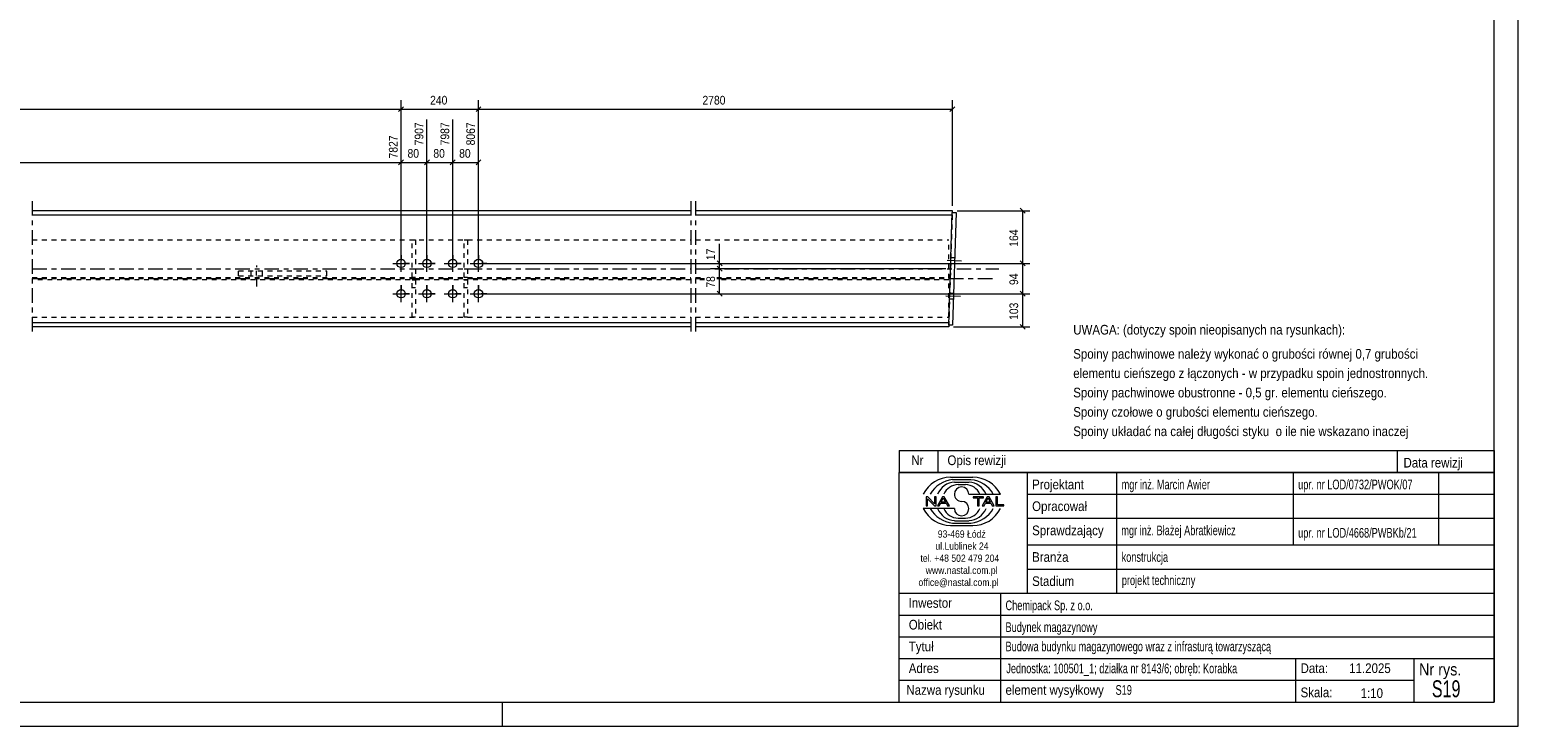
# Model space of a CAD drawing. Header units: millimetres. Extents: x 0 to 610, y 0 to 420.
# Tile 3 of 4: x 302 to 610, y 0 to 144. Entities that reach past the tile are written whole.
import ezdxf

# ---------------------------------------------------------------- set-up
doc = ezdxf.new("R2010")
doc.units = ezdxf.units.MM
for name, pattern in [('XKITLINE00', [0]), ('XKITLINE01', [4, 1, -1, 1, -1]), ('XKITLINE02', [4, 2, -2]), ('XKITLINE03', [6, 3, -1, 1, -1])]:
    doc.linetypes.add(name, pattern=pattern)
for name, color, linetype, lineweight in [('Arkusz rysunku', 3, 'Continuous', 0), ('Element', 2, 'Continuous', 0), ('Inny typ obiektu', 7, 'Continuous', 0), ('Wymiar', 4, 'Continuous', 0), ('Śruba', 3, 'Continuous', 0)]:
    doc.layers.add(name, color=color, linetype=linetype, lineweight=lineweight)
doc.styles.add('ARIAL', font='ARIAL.TTF')

msp = doc.modelspace()

# ---------------------------------------------------------------- linework, layer by layer
at = {"layer": 'Arkusz rysunku', "linetype": 'XKITLINE00', "lineweight": 0}
for p, q in [((610, 0), (610, 420)), ((605, 5), (605, 415)), ((5, 5), (605, 5)), ((400, 0), (400, 5)), ((0, 0), (610, 0))]:
    msp.add_line(p, q, dxfattribs=at)
at = {"layer": 'Element', "linetype": 'XKITLINE03', "lineweight": 0}
for p, q in [((302.77, 108.6), (302.77, 80.6)), ((438.91, 108.6), (438.91, 80.6)), ((439.91, 108.6), (439.91, 80.6)), ((302.77, 102.58), (302.77, 82.58)), ((438.91, 102.58), (438.91, 82.58)), ((439.91, 102.58), (439.91, 82.58)), ((302.77, 94.6), (438.91, 94.6)), ((302.77, 92.58), (438.91, 92.58)), ((439.91, 94.6), (502.63, 94.6)), ((439.91, 92.58), (441.78, 92.58)), ((444.3, 92.58), (502.28, 92.58))]:
    msp.add_line(p, q, dxfattribs=at)
at = {"layer": 'Element', "linetype": 'XKITLINE00', "lineweight": 0}
for p, q in [((438.91, 106.6), (302.77, 106.6)), ((302.77, 105.75), (438.91, 105.75)), ((493.01, 106.6), (439.91, 106.6)), ((439.91, 105.75), (492.98, 105.75)), ((492.27, 82.94), (493, 106.26)), ((492.98, 105.75), (493.01, 106.6)), ((493, 106.26), (493.8, 106.23)), ((493.8, 106.23), (493.07, 82.91)), ((438.91, 83.45), (302.77, 83.45)), ((492.28, 83.45), (439.91, 83.45)), ((492.28, 83.45), (492.26, 82.6)), ((438.91, 82.6), (302.77, 82.6)), ((492.26, 82.6), (439.91, 82.6)), ((493.07, 82.91), (492.27, 82.94))]:
    msp.add_line(p, q, dxfattribs=at)
at = {"layer": 'Element', "linetype": 'XKITLINE01', "lineweight": 0}
for p, q in [((492.98, 105.75), (492.28, 83.45)), ((302.77, 100.58), (438.91, 100.58)), ((381.32, 92.83), (381.32, 100.56)), ((381.32, 100.56), (381.99, 100.56)), ((381.99, 100.56), (381.99, 92.83)), ((392.09, 92.83), (392.09, 100.56)), ((392.09, 100.56), (392.76, 100.56)), ((392.76, 100.56), (392.76, 92.83)), ((439.91, 100.58), (492.28, 100.58)), ((492.28, 84.58), (492.28, 100.58)), ((302.77, 92.83), (438.91, 92.83)), ((438.91, 92.33), (302.77, 92.33)), ((345.44, 93.11), (345.44, 94.18)), ((345.44, 94.18), (363.69, 94.18)), ((345.44, 93.11), (363.69, 93.11)), ((349.06, 94.18), (349.06, 93.11)), ((363.69, 93.11), (363.69, 94.18)), ((381.99, 94.49), (381.32, 94.49)), ((381.99, 92.83), (381.32, 92.83)), ((381.32, 84.59), (381.32, 92.33)), ((381.32, 92.33), (381.99, 92.33)), ((381.99, 92.33), (381.99, 84.59)), ((392.76, 94.49), (392.09, 94.49)), ((392.76, 92.83), (392.09, 92.83)), ((392.09, 84.59), (392.09, 92.33)), ((392.09, 92.33), (392.76, 92.33)), ((392.76, 92.33), (392.76, 84.59)), ((439.91, 92.83), (441.78, 92.83)), ((441.78, 92.33), (439.91, 92.33)), ((444.3, 92.83), (492.28, 92.83)), ((492.28, 92.33), (444.3, 92.33)), ((381.99, 90.66), (381.32, 90.66)), ((392.76, 90.66), (392.09, 90.66)), ((302.77, 84.58), (438.91, 84.58)), ((381.99, 84.59), (381.32, 84.59)), ((392.76, 84.59), (392.09, 84.59)), ((439.91, 84.58), (492.28, 84.58))]:
    msp.add_line(p, q, dxfattribs=at)
at = {"layer": 'Inny typ obiektu', "linetype": 'XKITLINE00', "lineweight": 0}
for p, q in [((482, 57), (482, 52.5)), ((482, 57), (605, 57)), ((490, 57), (490, 52.5)), ((585, 57), (585, 52.5)), ((605, 57), (605, 52.5)), ((605, 52.5), (482, 52.5)), ((482, 5), (482, 52.5)), ((482, 52.5), (605, 52.5)), ((508.5, 52.5), (508.5, 27.5)), ((527, 27.5), (527, 52.5)), ((563.5, 52.5), (563.5, 37.5)), ((593.5, 52.5), (593.5, 37.5)), ((605, 52.5), (605, 5)), ((492.62, 51.49), (497.23, 51.5)), ((493.07, 50.99), (496.86, 51)), ((493.46, 50.49), (496.45, 50.49)), ((494.2, 49.98), (495.73, 49.99)), ((487.93, 47.44), (487.57, 47.44)), ((487.57, 47.44), (487.57, 45.56)), ((487.9, 47.04), (489.29, 45.56)), ((487.9, 45.56), (487.9, 47.04)), ((489.31, 45.96), (487.93, 47.44)), ((489.65, 47.44), (489.31, 47.44)), ((489.31, 47.44), (489.31, 45.96)), ((489.65, 45.56), (489.65, 47.44)), ((490.96, 47.44), (489.94, 45.56)), ((490.71, 46.33), (491.14, 47.24)), ((491.6, 46.33), (490.71, 46.33)), ((491.33, 47.44), (490.96, 47.44)), ((491.14, 47.24), (491.6, 46.33)), ((492.41, 45.56), (491.33, 47.44)), ((496.42, 47.99), (502.98, 47.99)), ((499.43, 47.44), (497.34, 47.44)), ((497.34, 47.44), (497.34, 47.22)), ((497.34, 47.22), (498.21, 47.22)), ((498.21, 47.22), (498.21, 45.56)), ((498.56, 45.56), (498.56, 47.22)), ((498.56, 47.22), (499.43, 47.22)), ((500.21, 47.44), (499.2, 45.56)), ((499.43, 47.22), (499.43, 47.44)), ((499.96, 46.33), (500.39, 47.24)), ((500.86, 46.33), (499.96, 46.33)), ((500.59, 47.44), (500.21, 47.44)), ((500.4, 47.24), (500.39, 47.24)), ((500.4, 47.24), (500.86, 46.33)), ((501.67, 45.56), (500.59, 47.44)), ((502.36, 47.44), (502.01, 47.44)), ((502.01, 47.44), (502.01, 45.56)), ((502.36, 45.78), (502.36, 47.44)), ((508.5, 48), (605, 48)), ((493.43, 45.01), (487, 45.01)), ((487.57, 45.56), (487.9, 45.56)), ((489.29, 45.56), (489.65, 45.56)), ((489.94, 45.56), (490.31, 45.56)), ((490.31, 45.56), (490.61, 46.13)), ((490.61, 46.13), (491.71, 46.13)), ((491.71, 46.13), (492.02, 45.56)), ((492.02, 45.56), (492.41, 45.56)), ((498.21, 45.56), (498.56, 45.56)), ((499.2, 45.56), (499.57, 45.56)), ((499.57, 45.56), (499.86, 46.13)), ((499.86, 46.13), (500.96, 46.13)), ((500.96, 46.13), (501.27, 45.56)), ((501.27, 45.56), (501.67, 45.56)), ((502.01, 45.56), (503.66, 45.56)), ((503.66, 45.78), (502.36, 45.78)), ((503.66, 45.56), (503.66, 45.78)), ((492.62, 41.51), (497.23, 41.5)), ((493.07, 42.01), (496.86, 42)), ((493.46, 42.51), (496.45, 42.51)), ((494.2, 43.02), (495.73, 43.01)), ((508.5, 43), (605, 43)), ((508.5, 37.5), (605, 37.5)), ((508.5, 32.5), (605, 32.5)), ((482, 27.5), (605, 27.5)), ((503, 5), (503, 27.5)), ((482, 23), (605, 23)), ((482, 18.5), (605, 18.5)), ((482, 14), (605, 14)), ((564, 5), (564, 14)), ((588.5, 5), (588.5, 14)), ((482, 9.5), (588.5, 9.5)), ((482, 5), (605, 5))]:
    msp.add_line(p, q, dxfattribs=at)
for centre, radius, start, end in [((492.72, 45.08), 6.42, 90.8317, 153.0136), ((493.67, 45), 6.02, 95.7347, 150.2266), ((493.7, 46.42), 4.07, 93.3428, 157.3393), ((494.33, 46.6), 3.38, 92.229, 155.8008), ((494.92, 47.99), 1.49, 0.0741, 179.9259), ((495.59, 46.6), 3.39, 24.2351, 87.5913), ((496.22, 46.41), 4.08, 22.7023, 86.7527), ((496.24, 44.98), 6.04, 29.8256, 84.1252), ((497.25, 45.07), 6.43, 27.0191, 90.199), ((494.92, 47.99), 1.49, 179.9259, 270), ((494.92, 45), 1.49, 0.0741, 90), ((492.72, 47.92), 6.42, 206.9864, 269.1683), ((493.67, 48), 6.02, 209.7734, 264.2653), ((493.7, 46.58), 4.07, 202.6607, 266.6572), ((494.33, 46.4), 3.38, 204.1992, 267.771), ((494.92, 45.01), 1.49, 180.0741, 359.9259), ((495.59, 46.4), 3.39, 272.4087, 335.7649), ((496.22, 46.59), 4.08, 273.2473, 337.2977), ((496.24, 48.02), 6.04, 275.8748, 330.1744), ((497.25, 47.93), 6.43, 269.801, 332.9809)]:
    msp.add_arc(centre, radius, start, end, dxfattribs=at)
at = {"layer": 'Wymiar', "linetype": 'XKITLINE00', "lineweight": 0}
for p, q in [((379.04, 96.71), (379.04, 129.46)), ((379.04, 96.71), (379.04, 129.46)), ((395.04, 96.71), (395.04, 129.46)), ((395.04, 96.71), (395.04, 129.46)), ((493.01, 107.6), (493.01, 129.46)), ((27.9, 127.6), (379.04, 127.6)), ((379.55, 128.11), (378.53, 127.09)), ((379.55, 128.11), (378.53, 127.09)), ((379.04, 127.6), (395.04, 127.6)), ((395.55, 128.11), (394.53, 127.09)), ((395.55, 128.11), (394.53, 127.09)), ((395.04, 127.6), (493.01, 127.6)), ((493.52, 128.11), (492.5, 127.09)), ((384.37, 96.71), (384.37, 125.46)), ((384.37, 96.71), (384.37, 125.46)), ((389.71, 96.71), (389.71, 125.46)), ((389.71, 96.71), (389.71, 125.46)), ((395.04, 96.71), (395.04, 125.46)), ((379.04, 96.71), (379.04, 122.76)), ((379.04, 96.71), (379.04, 122.76)), ((379.55, 117.11), (378.53, 116.09)), ((379.55, 117.11), (378.53, 116.09)), ((384.88, 117.11), (383.86, 116.09)), ((384.88, 117.11), (383.86, 116.09)), ((390.22, 117.11), (389.2, 116.09)), ((390.22, 117.11), (389.2, 116.09)), ((395.55, 117.11), (394.53, 116.09)), ((27.9, 116.6), (379.04, 116.6)), ((379.04, 116.6), (384.37, 116.6)), ((384.37, 116.6), (389.71, 116.6)), ((389.71, 116.6), (395.04, 116.6)), ((494.01, 106.6), (509.01, 106.6)), ((507.06, 107.11), (508.08, 106.09)), ((507.57, 95.71), (507.57, 106.6)), ((444.9, 95.71), (444.9, 99.73)), ((444.9, 95.71), (444.9, 99.73)), ((396.04, 95.71), (509.01, 95.71)), ((396.04, 95.71), (509.01, 95.71)), ((396.04, 95.71), (446.34, 95.71)), ((444.39, 96.22), (445.41, 95.2)), ((444.9, 94.6), (444.9, 95.71)), ((507.06, 96.22), (508.08, 95.2)), ((507.06, 96.22), (508.08, 95.2)), ((507.57, 89.44), (507.57, 95.71)), ((491.63, 94.6), (443.04, 94.6)), ((491.63, 94.6), (443.04, 94.6)), ((444.39, 95.11), (445.41, 94.09)), ((444.39, 95.11), (445.41, 94.09)), ((444.9, 89.44), (444.9, 94.6)), ((396.04, 89.44), (509.01, 89.44)), ((396.04, 89.44), (509.01, 89.44)), ((396.04, 89.44), (446.34, 89.44)), ((444.39, 89.95), (445.41, 88.94)), ((507.06, 89.95), (508.08, 88.94)), ((507.06, 89.95), (508.08, 88.94)), ((507.57, 82.6), (507.57, 89.44)), ((507.06, 83.11), (508.08, 82.09)), ((493.26, 82.6), (509.01, 82.6))]:
    msp.add_line(p, q, dxfattribs=at)
at = {"layer": 'Śruba', "linetype": 'XKITLINE00', "lineweight": 0}
for p, q in [((377.31, 95.71), (380.77, 95.71)), ((377.31, 95.71), (378.46, 95.71)), ((379.04, 93.98), (379.04, 97.44)), ((379.04, 97.44), (379.04, 96.29)), ((380.77, 95.71), (379.62, 95.71)), ((382.64, 95.71), (386.11, 95.71)), ((382.64, 95.71), (383.79, 95.71)), ((384.37, 93.98), (384.37, 97.44)), ((384.37, 97.44), (384.37, 96.29)), ((386.11, 95.71), (384.95, 95.71)), ((387.97, 95.71), (391.44, 95.71)), ((387.97, 95.71), (389.13, 95.71)), ((389.71, 93.98), (389.71, 97.44)), ((389.71, 97.44), (389.71, 96.29)), ((391.44, 95.71), (390.29, 95.71)), ((393.31, 95.71), (396.77, 95.71)), ((393.31, 95.71), (394.46, 95.71)), ((395.04, 93.98), (395.04, 97.44)), ((395.04, 97.44), (395.04, 96.29)), ((396.77, 95.71), (395.62, 95.71)), ((494.92, 96.19), (491.92, 96.29)), ((494.92, 96.19), (491.92, 96.29)), ((493.47, 95.64), (492.67, 95.67)), ((493.47, 95.64), (492.67, 95.67)), ((493.5, 96.84), (492.7, 96.86)), ((493.5, 96.84), (492.7, 96.86)), ((379.04, 93.98), (379.04, 95.13)), ((384.37, 93.98), (384.37, 95.13)), ((389.71, 93.98), (389.71, 95.13)), ((395.04, 93.98), (395.04, 95.13)), ((377.31, 89.44), (380.77, 89.44)), ((377.31, 89.44), (378.46, 89.44)), ((379.04, 87.71), (379.04, 91.18)), ((379.04, 91.18), (379.04, 90.02)), ((380.77, 89.44), (379.62, 89.44)), ((382.64, 89.44), (386.11, 89.44)), ((382.64, 89.44), (383.79, 89.44)), ((384.37, 87.71), (384.37, 91.18)), ((384.37, 91.18), (384.37, 90.02)), ((386.11, 89.44), (384.95, 89.44)), ((387.97, 89.44), (391.44, 89.44)), ((387.97, 89.44), (389.13, 89.44)), ((389.71, 87.71), (389.71, 91.18)), ((389.71, 91.18), (389.71, 90.02)), ((391.44, 89.44), (390.29, 89.44)), ((393.31, 89.44), (396.77, 89.44)), ((393.31, 89.44), (394.46, 89.44)), ((395.04, 87.71), (395.04, 91.18)), ((395.04, 91.18), (395.04, 90.02)), ((396.77, 89.44), (395.62, 89.44)), ((493.27, 89.51), (492.47, 89.53)), ((493.27, 89.51), (492.47, 89.53)), ((379.04, 87.71), (379.04, 88.87)), ((384.37, 87.71), (384.37, 88.87)), ((389.71, 87.71), (389.71, 88.87)), ((395.04, 87.71), (395.04, 88.87)), ((494.69, 88.87), (491.69, 88.96)), ((494.69, 88.87), (491.69, 88.96)), ((493.24, 88.31), (492.44, 88.34)), ((493.24, 88.31), (492.44, 88.34))]:
    msp.add_line(p, q, dxfattribs=at)
at = {"layer": 'Śruba', "linetype": 'XKITLINE02', "lineweight": 0}
for p, q in [((348.01, 93.11), (348.01, 94.18)), ((349.21, 90.94), (349.21, 95.28)), ((350.41, 93.11), (350.41, 94.18))]:
    msp.add_line(p, q, dxfattribs=at)
at = {"layer": 'Śruba', "linetype": 'XKITLINE00', "lineweight": 0}
for centre in [(379.04, 95.71), (384.37, 95.71), (389.71, 95.71), (395.04, 95.71), (379.04, 89.44), (384.37, 89.44), (389.71, 89.44), (395.04, 89.44)]:
    msp.add_circle(centre, 0.867, dxfattribs=at)

# ---------------------------------------------------------------- texts
at = {"layer": 'Inny typ obiektu', "style": 'ARIAL'}
for s, height, width, p in [('UWAGA: (dotyczy spoin nieopisanych na rysunkach):', 2, 0.85, (518, 81)), ('Spoiny pachwinowe należy wykonać o grubości równej 0,7 grubości', 2, 0.85, (518, 76)), ('elementu cieńszego z łączonych - w przypadku spoin jednostronnych.', 2, 0.85, (518, 72)), ('Spoiny pachwinowe obustronne - 0,5 gr. elementu cieńszego.', 2, 0.85, (518, 68)), ('Spoiny czołowe o grubości elementu cieńszego.', 2, 0.85, (518, 64)), ('Spoiny układać na całej długości styku  o ile nie wskazano inaczej', 2, 0.85, (518, 60)), ('Nr', 2, 0.85, (484.54, 54)), ('Opis rewizji', 2, 0.85, (492, 54)), ('Data rewizji', 2, 0.85, (586.28, 53.5)), ('Projektant', 2, 0.85, (509.5, 49)), ('mgr inż. Marcin Awier', 2, 0.68, (528, 49)), ('upr. nr LOD/0732/PWOK/07', 2, 0.68, (564.5, 49)), ('Opracował', 2, 0.85, (509.5, 44.5)), ('93-469 Łódź', 1.5, 0.85, (490, 39)), ('Sprawdzający', 2, 0.85, (509.5, 39.5)), ('mgr inż. Błażej Abratkiewicz', 2, 0.68, (527.94, 39.5)), ('upr. nr LOD/4668/PWBKb/21', 2, 0.68, (564.5, 39)), ('ul.Lublinek 24', 1.5, 0.85, (489.5, 36.5)), ('tel. +48 502 479 204', 1.5, 0.85, (486.41, 34)), ('Branża', 2, 0.85, (509.5, 34)), ('konstrukcja', 2, 0.68, (528, 34)), ('www.nastal.com.pl', 1.5, 0.85, (487.5, 31.5)), ('Stadium', 2, 0.85, (509.5, 29)), ('projekt techniczny', 2, 0.68, (528.04, 29.19)), ('office@nastal.com.pl', 1.5, 0.85, (486, 29)), ('Inwestor', 2, 0.85, (483.96, 24.5)), ('Chemipack Sp. z o.o.', 2, 0.68, (504, 24)), ('Obiekt', 2, 0.85, (484, 20)), ('Budynek magazynowy', 2, 0.68, (504, 19.5)), ('Tytuł', 2, 0.85, (484, 15.5)), ('Budowa budynku magazynowego wraz z infrasturą towarzyszącą', 2, 0.68, (504, 15.5)), ('Adres', 2, 0.85, (484, 11)), ('Jednostka: 100501_1; działka nr 8143/6; obręb: Korabka', 2, 0.68, (504.16, 10.96)), ('Data:', 2, 0.85, (565, 11)), ('11.2025', 2, 0.85, (575.06, 11)), ('Nr rys.', 2.5, 0.85, (589.5, 10.5)), ('S19', 3.5, 0.68, (592.14, 6)), ('Nazwa rysunku', 2, 0.85, (483.5, 6.5)), ('element wysyłkowy', 2, 0.85, (504, 6.5)), ('S19', 2, 0.68, (526.75, 6.5)), ('Skala:', 2, 0.85, (565, 6)), ('1:10', 2, 0.85, (577.42, 5.85))]:
    msp.add_text(s, height=height, dxfattribs=dict(at, width=width)).set_placement(p)
at = {"layer": 'Wymiar', "style": 'ARIAL', "width": 0.85}
for s, p in [('240', (385.04, 128.56)), ('2780', (441.35, 128.56)), ('80', (380.37, 117.56)), ('80', (385.71, 117.56)), ('80', (391.04, 117.56))]:
    msp.add_text(s, height=1.8, dxfattribs=at).set_placement(p)
for s, p in [('7907', (383.65, 120.12)), ('7987', (388.99, 120.12)), ('8067', (394.32, 120.12)), ('7827', (378.32, 117.42)), ('164', (506.61, 99.15)), ('17', (443.94, 96.39)), ('78', (443.94, 90.69)), ('94', (506.61, 91.24)), ('103', (506.61, 84.02))]:
    msp.add_text(s, height=1.8, rotation=90.0002, dxfattribs=at).set_placement(p)

doc.saveas('drawing.dxf')
